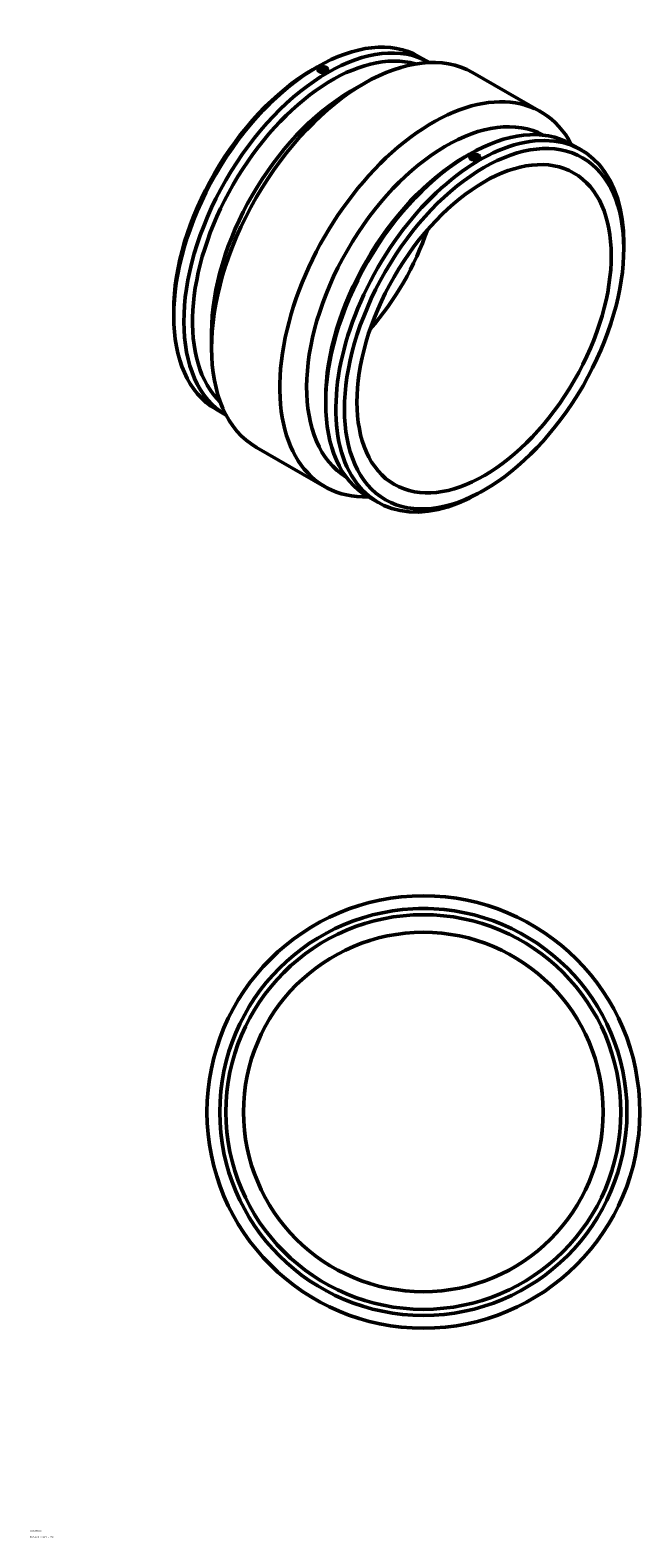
# Model space of a CAD drawing. Header units: millimetres. Extents: x -711 to 1804, y -2124 to 2433.
# Tile 5 of 5: x 855 to 1804, y 83 to 2433. Entities that reach past the tile are written whole.
import ezdxf

# ---------------------------------------------------------------- set-up
doc = ezdxf.new("R2010")
doc.units = ezdxf.units.MM
doc.layers.add('Title (ISO)', color=7, linetype='Continuous', lineweight=50)
doc.layers.add('Visible (ANSI)', color=7, linetype='Continuous', lineweight=50)
doc.styles.add('Note Text (ISO)', font='tahoma.ttf')

# ---------------------------------------------------------------- blocks, each defined once
blk = doc.blocks.new('Title Blocks ISO')
at = {"layer": 'Title (ISO)', "color": 232, "true_color": 0xca0064, "style": 'Note Text (ISO)'}
for tag, p in [('PART_NUMBER_001', (34.2, 73.1)), ('DESCRIPTION_001', (33.8, 63.4))]:
    blk.add_attdef(tag, p, '', height=2.5, dxfattribs=at)

msp = doc.modelspace()

# ---------------------------------------------------------------- linework, layer by layer
at = {"layer": 'Visible (ANSI)'}
for p, q in [((1295.296, 2371.485), (1301.995, 2375.372)), ((1461.055, 2391.418), (1476.797, 2382.352)), ((1303.26, 2371.325), (1303.26, 2371.289)), ((1308.76, 2368.686), (1308.76, 2368.873)), ((1312.76, 2368.686), (1312.76, 2368.873)), ((1318.26, 2371.325), (1318.26, 2371.289)), ((1354.191, 2337.57), (1374.977, 2349.632)), ((1544.072, 2366.69), (1650.421, 2305.448)), ((1531.922, 2235.221), (1538.621, 2239.108)), ((1539.886, 2235.025), (1539.886, 2235.061)), ((1545.386, 2232.609), (1545.386, 2232.422)), ((1549.386, 2232.609), (1549.386, 2232.422)), ((1554.886, 2235.025), (1554.886, 2235.061)), ((1697.681, 2255.154), (1713.478, 2246.057)), ((1779.437, 2092.687), (1779.437, 2100.431)), ((1078.709, 1995.375), (1078.709, 1987.63)), ((1137.604, 1961.46), (1137.604, 1937.427)), ((1315.335, 1859.111), (1315.335, 1851.366)), ((1144.668, 1842.004), (1160.411, 1832.939)), ((1207.725, 1782.613), (1314.073, 1721.371)), ((1562.85, 1716.577), (1556.151, 1712.689)), ((1381.294, 1705.74), (1397.091, 1696.643)), ((1459.964, 1063.927), (1467.464, 1063.927)), ((1459.964, 1063.927), (1459.964, 1063.839)), ((1467.464, 1063.927), (1474.964, 1063.927)), ((1474.964, 1063.927), (1474.964, 1063.839))]:
    msp.add_line(p, q, dxfattribs=at)
for radius in [337, 317, 307.49, 280]:
    msp.add_circle((1467.464, 746.927), radius, dxfattribs=at)
for centre, major_axis, ratio, start_param, end_param in [((1302.861, 2116.711), (158.193, 274.707), 0.57809312, 0, 3.14159265), ((1318.658, 2107.614), (158.193, 274.707), 0.57809312, 0.00034076, 3.14125189), ((1375.898, 2074.652), (168.174, 292.039), 0.57809312, 0, 3.14159265), ((1325.383, 2103.742), (153.447, 266.466), 0.57809312, 0.14321637, 2.99837628), ((1310.76, 2371.325), (-7.5, 0), 0.5758617, 5.49778714, 8.6393798), ((1310.76, 2371.325), (7.5, 0), 0.5758617, 5.49778714, 8.6393798), ((1296.137, 2120.584), (-153.447, -266.466), 0.57809312, 3.92892453, 5.49585344), ((1310.76, 2368.873), (-2, 0), 0.5758617, 2.97290348, 6.45187448), ((1355.032, 2086.668), (-153.447, -266.466), 0.57809312, 3.92892453, 5.49585344), ((1482.247, 2013.41), (168.174, 292.039), 0.57809312, 5.9369378, 9.77102546), ((1503.114, 2001.393), (153.447, 266.466), 0.57809312, 0.01494152, 3.12665113), ((1539.488, 1980.447), (158.193, 274.707), 0.57809312, 0, 3.14159265), ((1555.284, 1971.35), (158.193, 274.707), 0.57809312, 5.49585344, 10.21210983), ((1532.763, 1984.32), (-153.447, -266.466), 0.57809312, 3.92892453, 5.49585344), ((1547.386, 2235.061), (-7.5, 0), 0.5758617, 5.49778714, 8.6393798), ((1547.386, 2235.061), (7.5, 0), 0.5758617, 5.49778714, 8.6393798), ((1547.386, 2232.609), (-2, 0), 0.5758617, 2.97290348, 6.45187448), ((1296.137, 2120.584), (139.729, 242.643), 0.57809312, 4.3875827, 5.03719526)]:
    msp.add_ellipse(centre, major_axis=major_axis, ratio=ratio, start_param=start_param, end_param=end_param, dxfattribs=at)
for centre, major_axis, ratio in [((1310.76, 2371.325), (-5, 0), 0.5758617), ((1562.009, 1967.478), (-153.447, -266.466), 0.57809312), ((1562.009, 1967.478), (-139.729, -242.643), 0.57809312), ((1547.386, 2235.061), (-5, 0), 0.5758617)]:
    msp.add_ellipse(centre, major_axis=major_axis, ratio=ratio, dxfattribs=at)
for points, knots in [([(1316.063, 2368.271), (1315.397, 2367.888), (1314.554, 2367.552), (1312.706, 2367.097), (1311.702, 2366.979), (1309.818, 2366.961), (1308.814, 2367.06), (1306.966, 2367.487), (1306.122, 2367.815), (1304.791, 2368.582), (1304.213, 2369.072), (1303.448, 2370.149), (1303.26, 2370.738), (1303.26, 2371.289)], [1.13010531, 1.13010531, 1.13010531, 1.13010531, 1.41263163, 1.41263163, 1.69515796, 1.69515796, 1.97768429, 1.97768429, 2.26021062, 2.26021062, 2.54273694, 2.54273694, 2.82526327, 2.82526327, 2.82526327, 2.82526327]), ([(1318.26, 2371.289), (1318.26, 2370.756), (1318.072, 2370.187), (1317.306, 2369.137), (1316.729, 2368.655), (1316.063, 2368.271)], [0.565052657, 0.565052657, 0.565052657, 0.565052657, 0.847578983, 0.847578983, 1.130105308, 1.130105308, 1.130105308, 1.130105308]), ([(1552.689, 2232.007), (1552.023, 2231.624), (1551.18, 2231.288), (1549.332, 2230.833), (1548.328, 2230.715), (1546.444, 2230.697), (1545.44, 2230.796), (1543.592, 2231.223), (1542.749, 2231.551), (1542.083, 2231.935), (1541.417, 2232.318), (1540.84, 2232.808), (1540.074, 2233.885), (1539.886, 2234.474), (1539.886, 2235.025)], [-1.13010531, -1.13010531, -1.13010531, -1.13010531, -0.84757898, -0.84757898, -0.56505266, -0.56505266, -0.28252633, -0.28252633, 0, 0, 0, 0.28252633, 0.28252633, 0.56505266, 0.56505266, 0.56505266, 0.56505266]), ([(1554.886, 2235.025), (1554.886, 2234.492), (1554.698, 2233.923), (1553.932, 2232.873), (1553.355, 2232.391), (1552.689, 2232.007)], [2.825263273, 2.825263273, 2.825263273, 2.825263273, 3.107789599, 3.107789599, 3.390315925, 3.390315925, 3.390315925, 3.390315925])]:
    msp.add_open_spline(points, degree=3, knots=knots, dxfattribs=at)

# ---------------------------------------------------------------- block references
msp.add_blockref('Title Blocks ISO', (821, 20)).add_auto_attribs({'PART_NUMBER_001': '490103560', 'DESCRIPTION_001': 'PLASSON COUPLER 560'})

doc.saveas('drawing.dxf')
